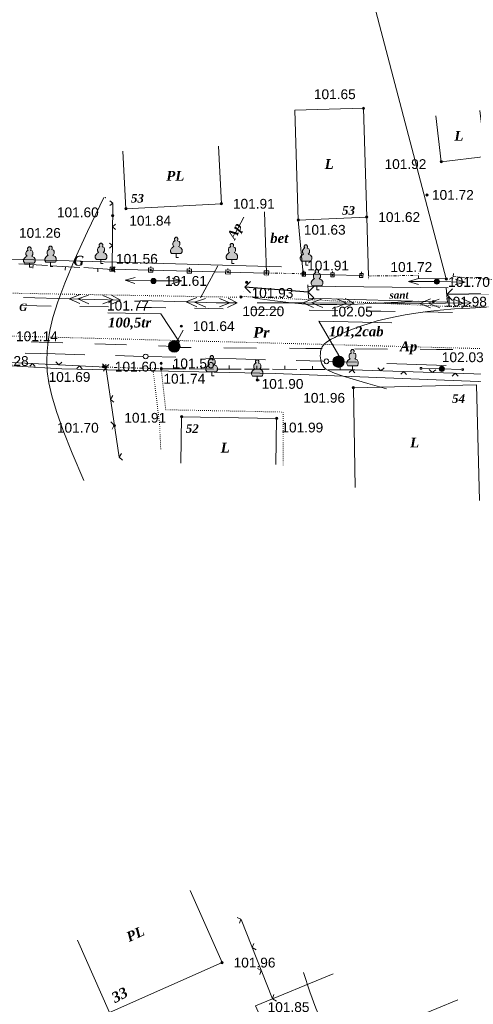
# Model space of a CAD drawing. Header units: millimetres. Extents: x 9396 to 25236, y 15106 to 31102.
# Tile 219 of 256: x 11699 to 11778, y 16405 to 16575. Entities that reach past the tile are written whole.
import ezdxf
from ezdxf.enums import TextEntityAlignment as Align

# ---------------------------------------------------------------- set-up
doc = ezdxf.new("R2010")
doc.units = ezdxf.units.MM
for name, pattern in [('DIVIDE', [1.25, 0.5, -0.25, 0, -0.25, 0, -0.25]), ('DOT', [0.25, 0, -0.25]), ('HIDDEN', [0.375, 0.25, -0.125])]:
    doc.linetypes.add(name, pattern=pattern)
for name, color, linetype, lineweight, true_color in [('1001010', 7, 'Continuous', 9, 0x000000), ('10010110', 7, 'Continuous', 20, 0xa25100), ('10010212', 7, 'Continuous', 9, 0x000000), ('1060000', 7, 'Continuous', 9, 0x000000), ('1070000', 7, 'DOT', 9, 0x000000), ('2030012', 7, 'Continuous', 9, 0x000000), ('21100200', 7, 'HIDDEN', 0, 0x800080), ('3000105', 7, 'DIVIDE', 9, 0x000000), ('3000113', 7, 'Continuous', 9, 0x000000), ('3000130', 7, 'Continuous', 9, 0x000000), ('3000210', 7, 'Continuous', 9, 0x000000), ('3000220', 7, 'Continuous', 9, 0x000000), ('3000260', 7, 'Continuous', 9, 0x000000), ('4000210', 7, 'Continuous', 9, 0x000000), ('5010210', 7, 'Continuous', 20, 0x008000), ('5010220', 7, 'Continuous', 30, 0x000000), ('5010420', 7, 'Continuous', 9, 0x000000), ('6011210', 1, 'Continuous', 9, 0xff0000), ('6011300', 1, 'Continuous', 20, 0xff0000), ('8010110', 7, 'Continuous', 20, 0x0080ff), ('8010120', 7, 'Continuous', 20, 0x0080ff), ('9010110', 7, 'Continuous', 9, 0x000000), ('9010120', 7, 'Continuous', 20, 0x000000), ('9010200', 7, 'Continuous', 9, 0x000000)]:
    doc.layers.add(name, color=color, linetype=linetype, lineweight=lineweight, true_color=true_color)
doc.styles.add('1', font='timesbi.ttf', dxfattribs={"height": 0.00127})
doc.styles.add('10', font='timesbi.ttf', dxfattribs={"height": 0.001481})
doc.styles.add('12', font='timesbi.ttf', dxfattribs={"height": 0.001693})
doc.styles.add('2', font='timesbi.ttf', dxfattribs={"height": 0.001693})
doc.styles.add('3', font='timesbi.ttf', dxfattribs={"height": 0.001693})
doc.styles.add('9', font='timesbi.ttf', dxfattribs={"height": 0.001693})
doc.styles.add('F2', font='arial.ttf', dxfattribs={"height": 0.001693})

# ---------------------------------------------------------------- blocks, each defined once
blk = doc.blocks.new('SYMBOL21100200')
at = {"true_color": 0x800080}
h = blk.add_hatch(color=216, dxfattribs=at)
edge = h.paths.add_edge_path()
edge.add_arc((0, 0), 0.1, 0, 360)
at = {"color": 216, "linetype": 'Continuous', "lineweight": 0, "true_color": 0x800080}
blk.add_circle((0, 0), 0.1, dxfattribs=at)
blk = doc.blocks.new('SYMBOL4000210')
at = {"true_color": 0xffffff}
blk.add_hatch(color=7, dxfattribs=at).paths.add_polyline_path([(0.05, 1.75), (-0.05, 1.75), (-0.15, 1.65), (-0.15, 1.55), (-0.1, 1.45), (-0.15, 1.45), (-0.25, 1.35), (-0.3, 1.25), (-0.3, 1.1), (-0.25, 1), (-0.2, 0.95), (-0.3, 0.9), (-0.35, 0.85), (-0.4, 0.8), (-0.5, 0.65), (-0.5, 0.5), (-0.4, 0.35), (-0.3, 0.35), (-0.1, 0.35), (0, 0.35), (0.15, 0.35), (0.4, 0.35), (0.45, 0.4), (0.5, 0.5), (0.5, 0.7), (0.4, 0.85), (0.2, 0.95), (0.25, 1), (0.3, 1.1), (0.3, 1.3), (0.25, 1.4), (0.1, 1.45), (0.15, 1.55), (0.15, 1.65)])
at = {"color": 18, "linetype": 'Continuous', "lineweight": 0, "true_color": 0x000000, "flags": 128}
blk.add_lwpolyline([(0.05, 1.75), (-0.05, 1.75), (-0.15, 1.65), (-0.15, 1.55), (-0.1, 1.45), (-0.15, 1.45), (-0.25, 1.35), (-0.3, 1.25), (-0.3, 1.1), (-0.25, 1), (-0.2, 0.95), (-0.3, 0.9), (-0.35, 0.85), (-0.4, 0.8), (-0.5, 0.65), (-0.5, 0.5), (-0.4, 0.35), (-0.3, 0.35), (-0.1, 0.35), (0, 0.35), (0.15, 0.35), (0.4, 0.35), (0.45, 0.4), (0.5, 0.5), (0.5, 0.7), (0.4, 0.85), (0.2, 0.95), (0.25, 1), (0.3, 1.1), (0.3, 1.3), (0.25, 1.4), (0.1, 1.45), (0.15, 1.55), (0.15, 1.65), (0.05, 1.75)], close=True, dxfattribs=at)
blk.add_lwpolyline([(0, 0.35), (0, 0), (0.2, 0)], dxfattribs=at)
blk = doc.blocks.new('SYMBOL5010420')
at = {"true_color": 0xffffff}
h = blk.add_hatch(color=7, dxfattribs=at)
edge = h.paths.add_edge_path()
edge.add_arc((0, 0), 0.5, 0, 360)
at = {"color": 18, "linetype": 'Continuous', "lineweight": 9, "true_color": 0x000000, "flags": 128}
blk.add_lwpolyline([(-0.5, 0), (0.5, 0)], dxfattribs=at)
at = {"color": 18, "linetype": 'Continuous', "lineweight": 9, "true_color": 0x000000}
blk.add_circle((0, 0), 0.5, dxfattribs=at)
blk = doc.blocks.new('SYMBOL9010200')
at = {"true_color": 0xffffff}
h = blk.add_hatch(color=7, dxfattribs=at)
edge = h.paths.add_edge_path()
edge.add_arc((0.01, 0), 0.495, 0, 360)
at = {"color": 18, "linetype": 'Continuous', "lineweight": 0, "true_color": 0x000000, "flags": 128}
for points in [[(0.0025, 0.0025), (-0.3845, -0.3005)], [(0.0025, 0.007), (-0.007, 0.495)], [(0.005, 0), (0.44, -0.238)]]:
    blk.add_lwpolyline(points, dxfattribs=at)
at = {"color": 18, "linetype": 'Continuous', "lineweight": 0, "true_color": 0x000000}
blk.add_circle((0.01, 0), 0.495, dxfattribs=at)
blk = doc.blocks.new('SYMBOL2030012')
at = {"true_color": 0xffffff}
h = blk.add_hatch(color=7, dxfattribs=at)
edge = h.paths.add_edge_path()
edge.add_arc((0, 0), 0.225, 0, 360)
at = {"true_color": 0x000000}
h = blk.add_hatch(color=18, dxfattribs=at)
edge = h.paths.add_edge_path()
edge.add_arc((0, 0), 0.05, 0, 360)
at = {"color": 18, "linetype": 'Continuous', "lineweight": 0, "true_color": 0x000000}
for radius in [0.225, 0.05]:
    blk.add_circle((0, 0), radius, dxfattribs=at)
blk = doc.blocks.new('SYMBOL5010220')
at = {"color": 18, "linetype": 'Continuous', "lineweight": 9, "true_color": 0x000000, "flags": 128}
blk.add_lwpolyline([(0.5, 0.5), (0, 0), (0.5, -0.5)], dxfattribs=at)

msp = doc.modelspace()

# ---------------------------------------------------------------- linework, layer by layer
at = {"layer": '1001010', "color": 253}
for p, q in [((11746.7, 16559.24), (11758.56, 16559.6)), ((11748.92, 16529.05), (11749.05, 16526.78)), ((11756.82, 16511.27), (11757.14, 16494.01)), ((11709.13, 16415.75, 171.25), (11714.64, 16403.29, 171.25))]:
    msp.add_line(p, q, dxfattribs=at)
for points in [[(11758.56, 16559.6, 0), (11759.12, 16540.78, 0), (11747.28, 16540.26, 0), (11746.7, 16559.24, 0)], [(11778.7, 16559.2, 0), (11779.66, 16551.26, 0), (11772.02, 16550.34, 0), (11771.06, 16558.28, 0)], [(11716.96, 16552.2, 0), (11717.48, 16542.22, 0), (11733.98, 16543.08, 0), (11733.46, 16553.06, 0)], [(11756.82, 16511.27, 0), (11778.12, 16511.76, 0), (11778.63, 16491.76, 0)], [(11726.96, 16498.26, 0), (11727.1, 16506.26, 0), (11743.54, 16505.98, 0), (11743.4, 16497.98, 0)], [(11714.64, 16403.29, 171.25), (11734.1, 16411.89, 175.77), (11728.59, 16424.35, 150.48)], [(11764.88, 16378.17, 197.74), (11756.73, 16397.97, 186.25), (11774.85, 16405.43, 157.94)]]:
    msp.add_polyline3d(points, dxfattribs=at)
at = {"layer": '10010110'}
for points in [[(11713.65, 16544.16, 0), (11710.81, 16538.26, 0), (11708.58, 16533.38, 0), (11706.9, 16529.37, 0), (11705.68, 16526.1, 0), (11704.84, 16523.42, 0), (11704.31, 16521.2, 0), (11704.01, 16519.3, 0), (11703.86, 16517.57, 0), (11703.81, 16515.88, 0), (11703.88, 16514.11, 0), (11704.15, 16512.14, 0), (11704.65, 16509.86, 0), (11705.46, 16507.14, 0), (11706.61, 16503.87, 0), (11708.18, 16499.94, 0), (11710.21, 16495.21, 0)], [(11739.76, 16526.79, 48.2), (11743.22, 16526.32, 32.29), (11746.03, 16525.97, 20.34), (11748.54, 16525.75, 11.77), (11751.07, 16525.64, 6.03), (11753.96, 16525.64, 2.54), (11757.54, 16525.74, 0.75), (11762.14, 16525.94, 0.09), (11768.09, 16526.22, 0)], [(11779.85, 16525.18, 8.44), (11776.93, 16525.05, 7.19), (11774.27, 16524.89, 6.44), (11771.84, 16524.69, 6.1), (11769.63, 16524.46, 6.09), (11767.6, 16524.19, 6.31), (11765.74, 16523.89, 6.67), (11764.03, 16523.56, 7.07), (11762.44, 16523.21, 7.44), (11760.95, 16522.82, 7.7), (11759.57, 16522.41, 7.85), (11758.29, 16521.99, 7.95), (11757.13, 16521.57, 8.02), (11756.07, 16521.15, 8.1), (11755.13, 16520.74, 8.23), (11754.3, 16520.35, 8.44), (11753.59, 16519.99, 8.76), (11752.99, 16519.67, 9.22), (11752.51, 16519.37, 9.83), (11752.12, 16519.1, 10.55), (11751.82, 16518.84, 11.38), (11751.58, 16518.58, 12.3), (11751.41, 16518.32, 13.31), (11751.29, 16518.06, 14.37), (11751.2, 16517.77, 15.48), (11751.14, 16517.46, 16.64), (11751.1, 16517.13, 17.91), (11751.09, 16516.78, 19.35), (11751.11, 16516.43, 21.04), (11751.16, 16516.08, 23.05), (11751.24, 16515.74, 25.45), (11751.36, 16515.41, 28.32), (11751.51, 16515.1, 31.71), (11751.72, 16514.81, 35.78), (11752.06, 16514.51, 40.9), (11752.64, 16514.19, 47.53), (11753.55, 16513.8, 56.12), (11754.9, 16513.33, 67.11), (11756.78, 16512.73, 80.96), (11759.3, 16511.98, 98.12), (11762.55, 16511.06, 119.04)], [(11748.21, 16410.17, 195.34), (11749.27, 16406.86, 197.03), (11750.3, 16404.03, 198.49), (11751.37, 16401.59, 199.73), (11752.52, 16399.46, 200.78), (11753.82, 16397.54, 201.68), (11755.31, 16395.74, 202.45), (11757.07, 16393.97, 203.1), (11759.13, 16392.14, 203.68)]]:
    msp.add_polyline3d(points, dxfattribs=at)
at = {"layer": '10010212', "color": 253}
msp.add_line((11737.82, 16528), (11737.82, 16528), dxfattribs=at)
at = {"layer": '1060000', "color": 253}
msp.add_line((11748.92, 16528.86), (11773.22, 16528.53), dxfattribs=at)
for points in [[(11749.05, 16526.78, 0), (11773.06, 16526.08, 0), (11773, 16527.2, 0), (11772.88, 16528.53, 0)], [(11726.72, 16519.18, 14.07), (11723.52, 16524.06, 203.82), (11714.32, 16524.2, 203.82)], [(11754.72, 16516.16, 0), (11750.84, 16522.76, 0), (11763.49, 16522.48, 0)]]:
    msp.add_polyline3d(points, dxfattribs=at)
at = {"layer": '1060000'}
msp.add_point((11713.91, 16544.16), dxfattribs=at)
at = {"layer": '1070000', "color": 253}
msp.add_line((11736.64, 16526.92), (11680.1, 16527.94), dxfattribs=at)
for points in [[(11737.18, 16527.08, 4.77), (11772.69, 16525.35, 0), (11826.9, 16524.63, 0)], [(11651.41, 16521.82, 0), (11696.72, 16520.23, 0), (11825.34, 16516.8, 0)], [(11722.17, 16514.34, 0), (11723.3, 16504.95, 0), (11723.5, 16500.59, 0)], [(11723.58, 16514.56, 0), (11724.36, 16507.47, 0), (11744.66, 16507.07, 0), (11744.66, 16497.87, 0)]]:
    msp.add_polyline3d(points, dxfattribs=at)
at = {"layer": '3000105', "color": 253}
for p, q in [((11741.81, 16531.62), (11741.78, 16530.52)), ((11741.8, 16531.12), (11748.14, 16530.98)), ((11748.13, 16530.48), (11748.15, 16531.58)), ((11759.41, 16531.09, 1.2), (11759.42, 16529.99, 1.2)), ((11768.09, 16530.19, 1.2), (11768.08, 16531.29, 1.2)), ((11774.1, 16531.01), (11774.01, 16529.91)), ((11759.42, 16530.59, 2.39), (11768.08, 16530.69)), ((11774.06, 16530.51), (11781.07, 16529.98)), ((11714.01, 16515.34), (11713.98, 16514.24)), ((11714, 16514.84), (11723.58, 16514.56)), ((11723.56, 16514.06), (11723.6, 16515.16))]:
    msp.add_line(p, q, dxfattribs=at)
at = {"layer": '3000113', "color": 253}
for p, q in [((11747.15, 16628.2), (11772.88, 16530.09)), ((11759.42, 16530.59, 53.46), (11759.12, 16540.78, 53.46)), ((11768.17, 16530.16, 10.42), (11772.88, 16530.09))]:
    msp.add_line(p, q, dxfattribs=at)
msp.add_polyline3d([(11753.33, 16409.97, 185.95), (11739.89, 16404.39, 190.37), (11745.65, 16391.57, 203.46)], dxfattribs=at)
at = {"layer": '3000130', "color": 253}
for p, q in [((11715.11, 16531.78), (11741.8, 16531.11)), ((11715.12, 16532.38), (11715.12, 16532.13)), ((11721.79, 16532.22), (11721.78, 16531.97)), ((11728.46, 16532.05), (11728.45, 16531.8)), ((11735.12, 16531.88), (11735.12, 16531.63)), ((11741.79, 16531.72), (11741.78, 16531.47)), ((11748.24, 16530.89), (11758.07, 16530.69)), ((11748.26, 16531.49), (11748.25, 16531.24)), ((11753.21, 16531.39), (11753.2, 16531.14)), ((11758.19, 16531.29), (11758.19, 16531.04))]:
    msp.add_line(p, q, dxfattribs=at)
for points in [[(11714.71, 16531.44, 0), (11715.49, 16531.42, 0), (11715.51, 16532.12, 0), (11714.73, 16532.14, 0), (11714.71, 16531.44, 0)], [(11715.11, 16531.68, 0), (11715.16, 16531.69, 0), (11715.2, 16531.73, 0), (11715.21, 16531.78, 0), (11715.2, 16531.84, 0), (11715.16, 16531.88, 0), (11715.11, 16531.89, 0), (11715.06, 16531.88, 0), (11715.02, 16531.84, 0), (11715, 16531.78, 0), (11715.02, 16531.73, 0), (11715.06, 16531.69, 0), (11715.11, 16531.68, 0)], [(11721.38, 16531.28, 0), (11722.15, 16531.26, 0), (11722.17, 16531.96, 0), (11721.39, 16531.98, 0), (11721.38, 16531.28, 0)], [(11721.77, 16531.51, 0), (11721.83, 16531.53, 0), (11721.87, 16531.56, 0), (11721.88, 16531.62, 0), (11721.87, 16531.67, 0), (11721.83, 16531.71, 0), (11721.77, 16531.72, 0), (11721.72, 16531.71, 0), (11721.68, 16531.67, 0), (11721.67, 16531.62, 0), (11721.68, 16531.56, 0), (11721.72, 16531.53, 0), (11721.77, 16531.51, 0)], [(11728.04, 16531.11, 0), (11728.82, 16531.09, 0), (11728.84, 16531.79, 0), (11728.06, 16531.81, 0), (11728.04, 16531.11, 0)], [(11728.44, 16531.34, 0), (11728.49, 16531.36, 0), (11728.53, 16531.4, 0), (11728.55, 16531.45, 0), (11728.53, 16531.5, 0), (11728.49, 16531.54, 0), (11728.44, 16531.56, 0), (11728.39, 16531.54, 0), (11728.35, 16531.5, 0), (11728.33, 16531.45, 0), (11728.35, 16531.4, 0), (11728.39, 16531.36, 0), (11728.44, 16531.34, 0)], [(11734.71, 16530.94, 0), (11735.49, 16530.92, 0), (11735.5, 16531.62, 0), (11734.73, 16531.64, 0), (11734.71, 16530.94, 0)], [(11735.11, 16531.18, 0), (11735.16, 16531.19, 0), (11735.2, 16531.23, 0), (11735.21, 16531.28, 0), (11735.2, 16531.34, 0), (11735.16, 16531.38, 0), (11735.11, 16531.39, 0), (11735.05, 16531.38, 0), (11735.02, 16531.34, 0), (11735, 16531.28, 0), (11735.02, 16531.23, 0), (11735.05, 16531.19, 0), (11735.11, 16531.18, 0)], [(11741.38, 16530.78, 0), (11742.15, 16530.76, 0), (11742.17, 16531.46, 0), (11741.39, 16531.48, 0), (11741.38, 16530.78, 0)], [(11741.77, 16531.01, 0), (11741.83, 16531.03, 0), (11741.86, 16531.06, 0), (11741.88, 16531.12, 0), (11741.86, 16531.17, 0), (11741.83, 16531.21, 0), (11741.77, 16531.22, 0), (11741.72, 16531.21, 0), (11741.68, 16531.17, 0), (11741.67, 16531.12, 0), (11741.68, 16531.06, 0), (11741.72, 16531.03, 0), (11741.77, 16531.01, 0)], [(11747.95, 16530.55, 0), (11748.53, 16530.54, 0), (11748.54, 16531.24, 0), (11747.96, 16531.25, 0), (11747.95, 16530.55, 0)], [(11748.24, 16530.8, 0), (11748.29, 16530.81, 0), (11748.32, 16530.85, 0), (11748.34, 16530.89, 0), (11748.32, 16530.94, 0), (11748.29, 16530.97, 0), (11748.24, 16530.99, 0), (11748.2, 16530.97, 0), (11748.16, 16530.94, 0), (11748.15, 16530.89, 0), (11748.16, 16530.85, 0), (11748.2, 16530.81, 0), (11748.24, 16530.8, 0)], [(11752.9, 16530.45, 0), (11753.48, 16530.44, 0), (11753.49, 16531.14, 0), (11752.91, 16531.15, 0), (11752.9, 16530.45, 0)], [(11757.88, 16530.34, 0), (11758.46, 16530.33, 0), (11758.48, 16531.03, 0), (11757.9, 16531.04, 0), (11757.88, 16530.34, 0)], [(11753.19, 16530.7, 0), (11753.24, 16530.71, 0), (11753.27, 16530.75, 0), (11753.29, 16530.79, 0), (11753.27, 16530.84, 0), (11753.24, 16530.87, 0), (11753.19, 16530.88, 0), (11753.15, 16530.87, 0), (11753.12, 16530.84, 0), (11753.1, 16530.79, 0), (11753.12, 16530.75, 0), (11753.15, 16530.71, 0), (11753.19, 16530.7, 0)], [(11758.18, 16530.6, 0), (11758.23, 16530.61, 0), (11758.26, 16530.64, 0), (11758.27, 16530.69, 0), (11758.26, 16530.73, 0), (11758.23, 16530.77, 0), (11758.18, 16530.78, 0), (11758.13, 16530.77, 0), (11758.1, 16530.73, 0), (11758.09, 16530.69, 0), (11758.1, 16530.64, 0), (11758.13, 16530.61, 0), (11758.18, 16530.6, 0)]]:
    msp.add_polyline3d(points, close=True, dxfattribs=at)
at = {"layer": '3000210', "color": 253}
for p, q in [((11741.8, 16531.11), (11741.42, 16541.67)), ((11747.28, 16540.26), (11748.14, 16530.98))]:
    msp.add_line(p, q, dxfattribs=at)
at = {"layer": '3000220', "color": 253}
for p, q in [((11703.89, 16532.41), (11698.96, 16532.71)), ((11701.42, 16532.56), (11701.39, 16531.96)), ((11709.49, 16532.08), (11704.56, 16532.37)), ((11707.03, 16532.23), (11706.99, 16531.63)), ((11715.1, 16531.74), (11710.17, 16532.04)), ((11712.63, 16531.89), (11712.6, 16531.29)), ((11723.58, 16514.56), (11727.81, 16514.54)), ((11725.69, 16514.55), (11725.7, 16515.15)), ((11728.39, 16514.53), (11732.62, 16514.51)), ((11730.5, 16514.52), (11730.5, 16515.12)), ((11733.19, 16514.51), (11737.42, 16514.49)), ((11735.31, 16514.5), (11735.31, 16515.1)), ((11738, 16514.48), (11742.23, 16514.46)), ((11740.12, 16514.47), (11740.12, 16515.07)), ((11742.81, 16514.46), (11747.04, 16514.43)), ((11744.93, 16514.44), (11744.93, 16515.04)), ((11747.62, 16514.43), (11751.85, 16514.41)), ((11749.73, 16514.42), (11749.74, 16515.02)), ((11752.43, 16514.4), (11756.66, 16514.38)), ((11754.54, 16514.39), (11754.54, 16514.99))]:
    msp.add_line(p, q, dxfattribs=at)
at = {"layer": '3000260', "color": 253}
for p, q in [((11715.1, 16531.74), (11715.21, 16543.13)), ((11714, 16514.84), (11693.27, 16515.84)), ((11714, 16514.84), (11716.29, 16499.28)), ((11779.39, 16513.61), (11756.66, 16514.38)), ((11742.83, 16405.61, 180.57), (11737.38, 16419.36, 161.6))]:
    msp.add_line(p, q, dxfattribs=at)
for points in [[(11714.71, 16542.78, 0), (11715.21, 16543.2, 0), (11714.72, 16543.61, 0)], [(11715.67, 16538.63, 0), (11715.17, 16539.1, 0), (11715.68, 16539.55, 0)], [(11714.63, 16535.42, 0), (11715.14, 16535.84, 0), (11714.64, 16536.25, 0)], [(11715.59, 16531.28, 0), (11715.1, 16531.75, 0), (11715.6, 16532.2, 0)], [(11706.4, 16515.71, 0), (11705.86, 16515.23, 0), (11705.38, 16515.76, 0)], [(11701.78, 16514.93, 0), (11701.34, 16515.45, 0), (11700.87, 16514.98, 0)], [(11709.91, 16514.54, 0), (11709.47, 16515.06, 0), (11708.99, 16514.58, 0)], [(11713.41, 16515.39, 0), (11714, 16514.83, 0), (11713.59, 16514.14, 0)], [(11714.53, 16515.32, 0), (11713.99, 16514.84, 0), (11713.51, 16515.36, 0)], [(11757.09, 16513.87, 0), (11756.6, 16514.38, 0), (11756.09, 16513.9, 0)], [(11762.14, 16514.7, 0), (11761.55, 16514.22, 0), (11761.03, 16514.73, 0)], [(11766, 16513.57, 0), (11765.51, 16514.08, 0), (11765, 16513.6, 0)], [(11771.05, 16514.4, 0), (11770.46, 16513.92, 0), (11769.94, 16514.43, 0)], [(11774.91, 16513.27, 0), (11774.42, 16513.78, 0), (11773.91, 16513.3, 0)], [(11715.23, 16509.91, 0), (11714.82, 16509.26, 0), (11715.39, 16508.78, 0)], [(11714.88, 16505.38, 0), (11715.47, 16504.81, 0), (11715.07, 16504.13, 0)], [(11716.7, 16499.89, 0), (11716.29, 16499.25, 0), (11716.87, 16498.77, 0)], [(11737.1, 16418.71, 171.09), (11737.36, 16419.4, 171.09), (11736.71, 16419.71, 171.09)], [(11740.01, 16414.1, 171.09), (11739.32, 16414.48, 171.09), (11739.57, 16415.21, 171.09)], [(11740.61, 16409.86, 171.09), (11740.88, 16410.55, 171.09), (11740.22, 16410.85, 171.09)], [(11743.52, 16405.25, 171.09), (11742.83, 16405.63, 171.09), (11743.08, 16406.35, 171.09)]]:
    msp.add_polyline3d(points, dxfattribs=at)
at = {"layer": '5010210'}
for p, q in [((11737.89, 16540.74), (11736.39, 16537.95)), ((11730.36, 16526.8), (11733.38, 16532.37)), ((11727.35, 16521.22), (11725.84, 16518.43)), ((11703.84, 16519.12), (11701.08, 16519.21)), ((11706.59, 16519.04), (11703.84, 16519.12)), ((11712.09, 16518.86), (11717.59, 16518.69)), ((11725.84, 16518.43), (11723.09, 16518.52)), ((11728.78, 16518.23), (11725.95, 16518.25)), ((11734.43, 16518.18), (11740.08, 16518.14)), ((11748.56, 16518.07), (11745.74, 16518.1)), ((11751.39, 16518.05), (11748.56, 16518.07)), ((11757.04, 16518.01), (11762.69, 16517.96)), ((11771.17, 16517.9), (11768.34, 16517.92)), ((11774, 16517.88), (11771.17, 16517.9))]:
    msp.add_line(p, q, dxfattribs=at)
at = {"layer": '5010220', "color": 253}
for p, q in [((11748.97, 16527.8, 109.98), (11738.04, 16528.66, 109.98)), ((11780.6, 16527.51, 109.98), (11772.98, 16527.37, 109.98))]:
    msp.add_line(p, q, dxfattribs=at)
at = {"layer": '6011210'}
for p, q in [((11722.24, 16529.74), (11717.35, 16529.87)), ((11722.24, 16529.74, 0.74), (11727.14, 16529.73, 0.74)), ((11771.25, 16529.63, 0.74), (11766.35, 16529.64, 0.74)), ((11771.25, 16529.63, 7.62), (11776.15, 16529.53, 7.62))]:
    msp.add_line(p, q, dxfattribs=at)
for points in [[(11719.03, 16529.32, 0), (11717.35, 16529.87, 0), (11717.35, 16529.87, 0), (11719.06, 16530.32, 0)], [(11725.45, 16530.23, 0.74), (11727.14, 16529.73, 0.74), (11727.14, 16529.73, 0.74), (11725.44, 16529.23, 0.74)], [(11768.05, 16529.14, 0.74), (11766.35, 16529.64, 0.74), (11766.35, 16529.64, 0.74), (11768.05, 16530.14, 0.74)], [(11774.46, 16530.06, 7.62), (11776.15, 16529.53, 7.62), (11776.15, 16529.53, 7.62), (11774.44, 16529.06, 7.62)]]:
    msp.add_polyline3d(points, dxfattribs=at)
at = {"layer": '6011300'}
for p, q in [((11699.78, 16526.88, 94.82), (11707.66, 16526.67, 94.82)), ((11707.66, 16526.67, 94.82), (11709.56, 16527.42, 94.82)), ((11707.66, 16526.67, 94.82), (11716.53, 16526.43, 94.82)), ((11707.66, 16526.67, 94.82), (11709.51, 16525.82, 94.82)), ((11719.98, 16526.33, 94.82), (11727.87, 16526.12, 94.82)), ((11727.87, 16526.12, 94.82), (11729.76, 16526.87, 94.82)), ((11727.87, 16526.12, 94.82), (11729.72, 16525.27, 94.82)), ((11740.19, 16525.96, 94.82), (11748.07, 16525.93, 94.82)), ((11748.07, 16525.93, 94.82), (11749.95, 16526.73, 94.82)), ((11748.07, 16525.93, 94.82), (11756.95, 16525.91, 94.82)), ((11748.07, 16525.93, 94.82), (11749.94, 16525.13, 94.82)), ((11760.4, 16525.9, 94.82), (11768.28, 16525.87, 94.82)), ((11768.28, 16525.86, 94.82), (11770.15, 16526.67, 94.82)), ((11768.28, 16525.86, 94.82), (11777.16, 16525.93, 94.82)), ((11768.28, 16525.86, 94.82), (11770.16, 16525.07, 94.82))]:
    msp.add_line(p, q, dxfattribs=at)
for points in [[(11709.14, 16526.63, 94.82), (11711.03, 16527.28, 94.82), (11709.14, 16526.63, 94.82), (11711.09, 16525.77, 94.82)], [(11713.5, 16527.21, 94.82), (11715.25, 16526.46, 94.82), (11713.46, 16525.81, 94.82)], [(11714.98, 16527.27, 94.82), (11716.53, 16526.43, 94.82), (11714.84, 16525.67, 94.82)], [(11727.87, 16526.12, 94.82), (11733.08, 16525.98, 94.82), (11736.74, 16525.97, 94.82)], [(11729.34, 16526.08, 94.82), (11731.24, 16526.73, 94.82), (11729.34, 16526.08, 94.82), (11731.29, 16525.23, 94.82)], [(11733.68, 16526.68, 94.82), (11735.45, 16525.97, 94.82), (11733.68, 16525.28, 94.82)], [(11735.16, 16526.77, 94.82), (11736.74, 16525.97, 94.82), (11735.06, 16525.17, 94.82)], [(11749.55, 16525.93, 94.82), (11751.43, 16526.62, 94.82), (11749.55, 16525.93, 94.82), (11751.52, 16525.12, 94.82)], [(11753.89, 16526.62, 94.82), (11755.66, 16525.91, 94.82), (11753.89, 16525.22, 94.82)], [(11755.37, 16526.71, 94.82), (11756.95, 16525.91, 94.82), (11755.27, 16525.11, 94.82)], [(11769.76, 16525.87, 94.82), (11771.63, 16526.59, 94.82), (11769.76, 16525.87, 94.82), (11771.74, 16525.09, 94.82)], [(11774.09, 16526.6, 94.82), (11775.87, 16525.92, 94.82), (11774.11, 16525.2, 94.82)], [(11775.57, 16526.71, 94.82), (11777.16, 16525.93, 94.82), (11775.49, 16525.11, 94.82)]]:
    msp.add_polyline3d(points, dxfattribs=at)
at = {"layer": '8010110'}
msp.add_line((11668.43, 16534.29), (11744.36, 16532.18, 101.75), dxfattribs=at)
for points in [[(11656.65, 16512.76, 48.9), (11667.98, 16514.8, 115.69), (11690.75, 16515.48, 115.69), (11706.39, 16514.52, 115.69), (11743.3, 16513.73, 115.69)], [(11743.3, 16513.73, 70.1), (11826.79, 16510.47, 82.29), (11835.05, 16501.6, 82.29)]]:
    msp.add_polyline3d(points, dxfattribs=at)
at = {"layer": '8010120'}
for p, q in [((11702.07, 16525.44), (11699.59, 16525.47)), ((11704.55, 16525.4), (11702.07, 16525.44)), ((11709.51, 16525.32), (11714.47, 16525.24)), ((11721.9, 16525.12), (11719.42, 16525.16)), ((11724.38, 16525.08), (11721.9, 16525.12)), ((11729.34, 16525.01), (11734.3, 16524.93)), ((11741.74, 16524.81), (11739.26, 16524.85)), ((11744.22, 16524.77), (11741.74, 16524.81)), ((11749.17, 16524.69), (11754.13, 16524.62)), ((11761.57, 16524.5), (11759.09, 16524.54)), ((11764.05, 16524.46), (11761.57, 16524.5)), ((11769.01, 16524.38), (11773.97, 16524.3))]:
    msp.add_line(p, q, dxfattribs=at)
at = {"layer": '9010110', "color": 253}
for q in [(11768.8, 16514.63), (11775.4, 16514.43)]:
    msp.add_line((11772.1, 16514.54), q, dxfattribs=at)
for points in [[(11768.65, 16514.64, 0), (11768.63, 16514.72, 0), (11768.57, 16514.77, 0), (11768.5, 16514.79, 0), (11768.42, 16514.77, 0), (11768.37, 16514.72, 0), (11768.35, 16514.64, 0), (11768.37, 16514.57, 0), (11768.42, 16514.51, 0), (11768.5, 16514.49, 0), (11768.57, 16514.51, 0), (11768.63, 16514.57, 0), (11768.65, 16514.64, 0)], [(11775.85, 16514.42, 0), (11775.83, 16514.5, 0), (11775.77, 16514.55, 0), (11775.7, 16514.57, 0), (11775.62, 16514.55, 0), (11775.57, 16514.5, 0), (11775.55, 16514.42, 0), (11775.57, 16514.35, 0), (11775.62, 16514.29, 0), (11775.7, 16514.27, 0), (11775.77, 16514.29, 0), (11775.83, 16514.35, 0), (11775.85, 16514.42, 0)]]:
    msp.add_polyline3d(points, close=True, dxfattribs=at)
at = {"layer": '9010120', "color": 253}
for p, q in [((11700.05, 16517.26), (11705.26, 16517.11)), ((11705.26, 16517.11), (11710.36, 16516.97)), ((11720.37, 16516.7), (11715.68, 16516.83)), ((11726.1, 16516.55), (11721.31, 16516.68)), ((11731.31, 16516.41), (11736.52, 16516.26)), ((11736.52, 16516.26), (11741.62, 16516.12)), ((11751.63, 16515.85), (11746.94, 16515.98)), ((11762.57, 16515.48), (11767.78, 16515.29)), ((11767.78, 16515.29), (11772.88, 16515.1))]:
    msp.add_line(p, q, dxfattribs=at)
for points in [[(11720.89, 16516.28, 0), (11721.09, 16516.33, 0), (11721.24, 16516.48, 0), (11721.3, 16516.69, 0), (11721.24, 16516.89, 0), (11721.09, 16517.04, 0), (11720.89, 16517.1, 0), (11720.68, 16517.04, 0), (11720.54, 16516.89, 0), (11720.48, 16516.69, 0), (11720.54, 16516.48, 0), (11720.68, 16516.33, 0), (11720.89, 16516.28, 0)], [(11752.15, 16515.43, 0), (11752.35, 16515.48, 0), (11752.5, 16515.63, 0), (11752.56, 16515.84, 0), (11752.5, 16516.04, 0), (11752.35, 16516.19, 0), (11752.15, 16516.25, 0), (11751.94, 16516.19, 0), (11751.8, 16516.04, 0), (11751.74, 16515.84, 0), (11751.8, 16515.63, 0), (11751.94, 16515.48, 0), (11752.15, 16515.43, 0)]]:
    msp.add_polyline3d(points, close=True, dxfattribs=at)
msp.add_polyline3d([(11757.36, 16515.67, 0), (11754.23, 16515.78, 0), (11752.57, 16515.83, 0)], dxfattribs=at)

# ---------------------------------------------------------------- block references
at = {"layer": '2030012', "color": 253, "xscale": 2, "yscale": 2, "zscale": 2}
for p in [(11722.24, 16529.74), (11771.25, 16529.63, 46.26), (11772.1, 16514.54)]:
    msp.add_blockref('SYMBOL2030012', p, dxfattribs=at)
at = {"layer": '21100200', "xscale": 2, "yscale": 2, "zscale": 2}
for p in [(11758.56, 16559.6, 203.3), (11772.02, 16550.34, 203.84), (11769.52, 16544.62, 203.44), (11733.98, 16543.08, 203.82), (11715.18, 16541, 203.2), (11717.48, 16542.22, 203.68), (11747.28, 16540.26, 203.26), (11759.12, 16540.78, 203.24), (11715.1, 16531.74, 203.12), (11748.14, 16530.98, 203.82), (11722.24, 16529.74, 203.22), (11738.36, 16529.5, 203.86), (11771.19, 16529.56, 203.39), (11772.88, 16530.09, 203.44), (11737.36, 16526.98, 204.4), (11770.66, 16526.15, 203.96), (11727.04, 16521.92, 203.27), (11725.95, 16518.25, 203.55), (11723.57, 16515.48, 203.13), (11754.23, 16515.78, 204.09), (11713.56, 16514.92, 203.2), (11714, 16514.84, 203.38), (11723.58, 16514.56, 203.48), (11772.39, 16514.51, 204.05), (11740.18, 16512.6, 203.8), (11756.82, 16511.27, 203.92), (11727.1, 16506.26, 203.82), (11743.54, 16505.98, 203.98), (11715.5, 16504.74, 203.4), (11734.1, 16411.89, 203.92)]:
    msp.add_blockref('SYMBOL21100200', p, dxfattribs=at)
at = {"layer": '4000210', "color": 253, "xscale": 2, "yscale": 2, "zscale": 2}
for p in [(11713.16, 16532.76), (11726.18, 16533.78), (11735.8, 16532.74), (11700.78, 16532.12), (11704.44, 16532.26), (11748.6, 16532.48), (11750.5, 16528.22), (11756.66, 16514.38), (11732.32, 16513.34), (11740.18, 16512.6)]:
    msp.add_blockref('SYMBOL4000210', p, dxfattribs=at)
at = {"layer": '5010220', "color": 253, "xscale": 2, "yscale": 2, "zscale": 2}
for p in [(11738.04, 16528.66, 109.98), (11748.97, 16527.8, 109.98), (11772.98, 16527.37, 109.98)]:
    msp.add_blockref('SYMBOL5010220', p, dxfattribs=at)
at = {"layer": '5010420', "color": 253, "xscale": 2, "yscale": 2, "zscale": 2}
msp.add_blockref('SYMBOL5010420', (11725.84, 16518.43), dxfattribs=at)
at = {"layer": '9010200', "color": 253, "xscale": 2, "yscale": 2, "zscale": 2}
msp.add_blockref('SYMBOL9010200', (11754.23, 16515.78), dxfattribs=at)

# ---------------------------------------------------------------- texts
at = {"layer": '1001010', "color": 253, "style": '9'}
for s, height, p in [('L', 1.69, (11774.28, 16554.83)), ('L', 1.69, (11751.85, 16549.95)), ('PL', 1.693, (11724.45, 16547.92)), ('L', 1.69, (11766.62, 16501.8)), ('L', 1.69, (11733.87, 16500.92))]:
    msp.add_text(s, height=height, dxfattribs=at).set_placement(p, align=Align.MIDDLE_LEFT)
at = {"layer": '1001010', "color": 1, "true_color": 0xff0000, "style": '10'}
for s, p in [('53', (11718.35, 16544.04)), ('53', (11754.85, 16541.93, 194.76)), ('54', (11773.88, 16509.4)), ('52', (11727.83, 16504.22))]:
    msp.add_text(s, height=1.481, dxfattribs=at).set_placement(p, align=Align.MIDDLE_LEFT)
at = {"layer": '1001010', "color": 253, "style": '9'}
msp.add_text('PL', height=1.693, rotation=24.7, dxfattribs=at).set_placement((11717.68, 16416.2, 167.37), align=Align.MIDDLE_LEFT)
at = {"layer": '1001010', "color": 1, "true_color": 0xff0000, "style": '10'}
msp.add_text('33', height=1.81, rotation=28.4, dxfattribs=at).set_placement((11715.18, 16405.66, 170.89), align=Align.MIDDLE_LEFT)
at = {"layer": '1060000', "color": 253, "style": '1'}
msp.add_text('sant', height=1.27, dxfattribs=at).set_placement((11763.05, 16527.31), align=Align.MIDDLE_LEFT)
at = {"layer": '1070000', "color": 253, "style": '2'}
msp.add_text('Pr', height=1.868, dxfattribs=at).set_placement((11739.48, 16520.84, 32.47), align=Align.MIDDLE_LEFT)
at = {"layer": '21100200', "color": 253, "style": 'F2'}
for s, p in [('101.65', (11749.98, 16562.02, 203.3)), ('101.92', (11762.2, 16549.94, 203.84)), ('101.72', (11770.4, 16544.62, 203.44)), ('101.91', (11735.98, 16543.08, 203.82)), ('101.60', (11705.54, 16541.6, 203.2)), ('101.62', (11761.12, 16540.78, 203.24)), ('101.84', (11718.06, 16540.16, 203.68)), ('101.63', (11748.24, 16538.58, 203.26)), ('101.26', (11698.98, 16538.04, 202.52)), ('101.56', (11715.76, 16533.56, 203.12)), ('101.91', (11748.82, 16532.4, 203.82)), ('101.72', (11763.22, 16532.15, 20.52)), ('101.61', (11724.24, 16529.74, 203.22)), ('101.70', (11773.19, 16529.56, 203.39)), ('101.93', (11739.2, 16527.66, 203.86)), ('101.77', (11714.21, 16525.47, 146.95)), ('101.98', (11772.66, 16526.15, 203.96)), ('102.20', (11737.62, 16524.5, 204.4)), ('102.05', (11752.93, 16524.44, -0.01)), ('101.64', (11729.04, 16521.92, 203.27)), ('101.14', (11698.47, 16520.17, 202.28)), ('102.03', (11772.11, 16516.55, 88.71)), ('101.28', (11693.42, 16515.9, 202.56)), ('101.60', (11715.56, 16514.92, 203.2)), ('101.56', (11725.57, 16515.48, 203.13)), ('101.69', (11704.1, 16513.14, 203.38)), ('101.74', (11723.96, 16512.84, 203.48)), ('101.90', (11740.94, 16511.94, 70.04)), ('101.96', (11748.14, 16509.53, 112.4)), ('101.91', (11717.2, 16506.08, 203.82)), ('101.70', (11705.54, 16504.36, 203.4)), ('101.99', (11744.36, 16504.4, 31.28)), ('101.96', (11736.1, 16411.89, 203.92)), ('101.85', (11741.98, 16404.2, 203.7))]:
    msp.add_text(s, height=1.693, dxfattribs=at).set_placement(p, align=Align.MIDDLE_LEFT)
at = {"layer": '3000210', "color": 253, "style": '2'}
msp.add_text('bet', height=1.693, dxfattribs=at).set_placement((11742.43, 16537.15), align=Align.MIDDLE_LEFT)
at = {"layer": '5010210', "color": 253, "style": '1'}
msp.add_text('Ap', height=1.597, rotation=62.6, dxfattribs=at).set_placement((11735.63, 16537.12), align=Align.MIDDLE_LEFT)
at = {"layer": '5010210', "color": 253, "style": '2'}
msp.add_text('Ap', height=1.693, dxfattribs=at).set_placement((11764.87, 16518.44), align=Align.MIDDLE_LEFT)
at = {"layer": '5010420', "color": 253, "style": '12'}
msp.add_text('100,5tr', height=1.693, dxfattribs=at).set_placement((11714.38, 16522.55, 170.26), align=Align.MIDDLE_LEFT)
at = {"layer": '8010110', "color": 253, "style": '3'}
msp.add_text('G', height=1.69, dxfattribs=at).set_placement((11708.39, 16533.24, 50.88), align=Align.MIDDLE_LEFT)
at = {"layer": '8010120', "color": 253, "style": '1'}
msp.add_text('G', height=1.27, dxfattribs=at).set_placement((11699.01, 16525.19), align=Align.MIDDLE_LEFT)
at = {"layer": '9010200', "color": 253, "style": '12'}
msp.add_text('101,2cab', height=1.693, dxfattribs=at).set_placement((11752.59, 16521.02, 4.44), align=Align.MIDDLE_LEFT)

doc.saveas('drawing.dxf')
